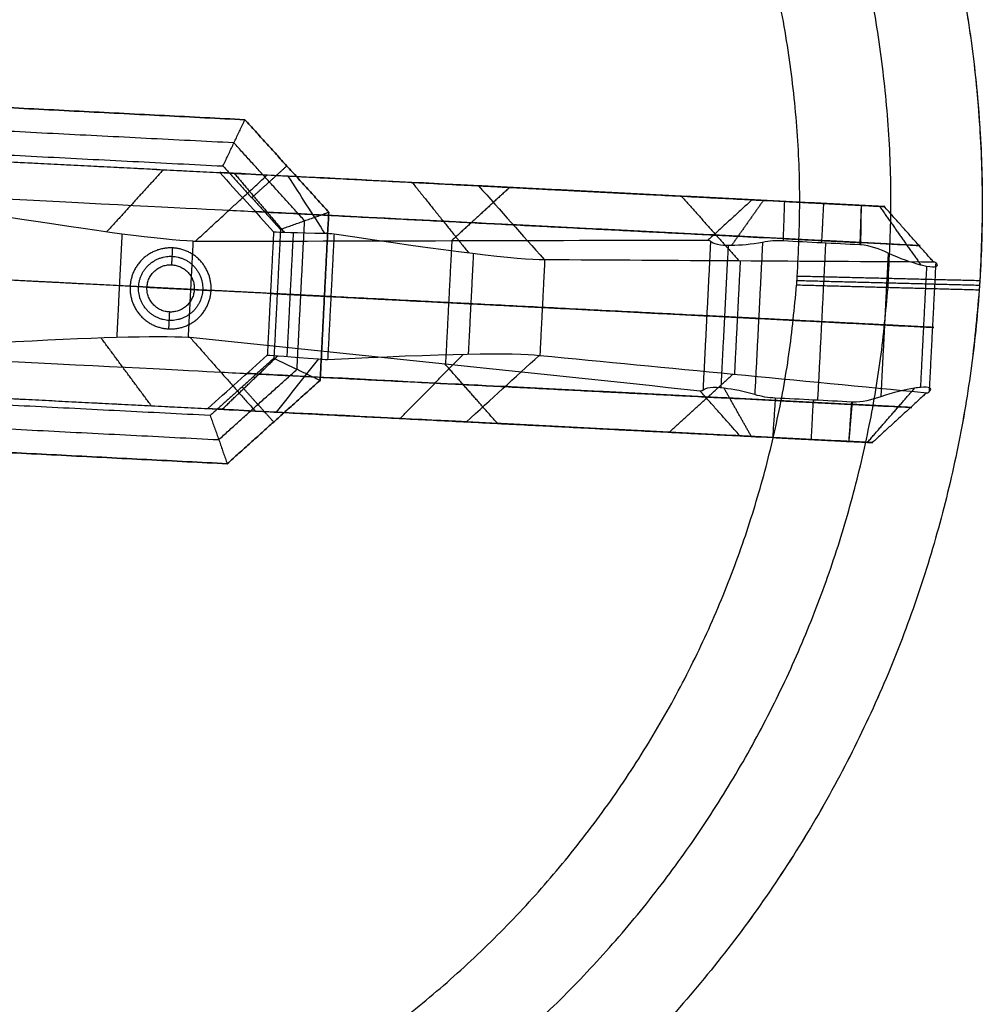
# Model space of a CAD drawing. Header units: millimetres. Extents: x 581 to 1437, y -333 to 1981.
# Tile 12 of 42: x 1295 to 1437, y -187 to -41. Entities that reach past the tile are written whole.
import ezdxf

# ---------------------------------------------------------------- set-up
doc = ezdxf.new("R2010")
doc.units = ezdxf.units.MM
doc.layers.add('Legs', color=7, linetype='Continuous', true_color=0x3fbf7f)
doc.layers.add('Tabletop', color=7, linetype='Continuous', true_color=0xcc9900)

msp = doc.modelspace()

# ---------------------------------------------------------------- linework, layer by layer
at = {"layer": 'Legs'}
for p, q in [((1358.85, -65.7, -1621.28), (1387.51, -67.16, -1621.28)), ((1362.06, -65.86, -1459.54), (1362.06, -65.86, -1637.62)), ((1357.06, -100.65, -1621.28), (1385.72, -102.12, -1621.28)), ((1360.28, -100.81, -1459.54), (1360.28, -100.81, -1637.62))]:
    msp.add_line(p, q, dxfattribs=at)
at = {"layer": 'Legs', "extrusion": (0.051131, 0.998692, 0)}
for centre, radius, start, end in [((-1235.35, -1503.96, 3.87), 100.09, 126.294, 167.4167), ((-1235.35, -1503.96, -1.63), 94.59, 128.7809, 167.3741), ((-1363.41, -1382.52, -1.63), 32.05, 316.739, 354.1643), ((-1235.35, -1503.96, -25.63), 94.59, 128.7809, 167.3741), ((-1363.41, -1382.52, -25.63), 32.05, 316.739, 354.1643), ((-1235.35, -1503.96, -31.13), 100.09, 126.294, 167.4167)]:
    msp.add_arc(centre, radius, start, end, dxfattribs=at)
at = {"layer": 'Legs', "extrusion": (0.051131, 0.998692, -8.67362e-19)}
for centre in [(-1363.41, -1382.52, 3.87), (-1363.41, -1382.52, -31.13)]:
    msp.add_arc(centre, 37.55, 316.5929, 355.0205, dxfattribs=at)
at = {"layer": 'Legs', "extrusion": (-0.051131, -0.998692, -3.46945e-18)}
for centre in [(1263.83, -1480.16, -3.87), (1263.83, -1480.16, 31.13)]:
    msp.add_arc(centre, 101.92, 9.5754, 44.8168, dxfattribs=at)
at = {"layer": 'Legs', "extrusion": (-0.051131, -0.998692, -2.1684e-19)}
msp.add_arc((1409.55, -1846.19, -3.87), 4.75, 189.6655, 271.8863, dxfattribs=at)
at = {"layer": 'Legs', "extrusion": (-0.051131, -0.998692, 0)}
for centre, radius, start, end in [((1263.83, -1480.16, 1.63), 107.42, 9.5586, 44.7883), ((1409.55, -1846.19, 1.63), 10.25, 190.0362, 271.3868), ((1263.83, -1480.16, 25.63), 107.42, 9.5586, 44.7883), ((1409.55, -1846.19, 25.63), 10.25, 190.0362, 271.3868), ((1409.55, -1846.19, 31.13), 4.75, 189.6655, 271.8863)]:
    msp.add_arc(centre, radius, start, end, dxfattribs=at)
at = {"layer": 'Legs'}
for points, degree in [([(1328.18, -56.11, -1378.78), (1280.6, -53.68, -1378.78), (1233.02, -51.24, -1378.78)], 2), ([(1233.02, -51.24, -1375.78), (1280.6, -53.68, -1375.78), (1328.18, -56.11, -1375.78)], 2), ([(1326.56, -59.54, -1382.28), (1274.6, -56.88, -1382.28), (1222.64, -54.22, -1382.28)], 2), ([(1324.93, -62.96, -1385.78), (1325.05, -62.7, -1385.52), (1325.3, -62.2, -1385), (1325.66, -61.44, -1384.23), (1326.02, -60.68, -1383.45), (1326.38, -59.92, -1382.67), (1326.74, -59.16, -1381.89), (1327.1, -58.4, -1381.12), (1327.46, -57.63, -1380.34), (1327.82, -56.87, -1379.56), (1328.06, -56.37, -1379.04), (1328.18, -56.11, -1378.78)], 3), ([(1340.59, -69.8, -1378.78), (1334.39, -62.96, -1378.78), (1328.18, -56.11, -1378.78)], 2), ([(1328.18, -56.11, -1378.78), (1328.18, -56.11, -1377.28), (1328.18, -56.11, -1375.78)], 2), ([(1328.18, -56.11, -1375.78), (1334.39, -62.96, -1375.78), (1340.59, -69.8, -1375.78)], 2), ([(1218.16, -57.49, -1385.78), (1271.55, -60.22, -1385.78), (1324.93, -62.96, -1385.78)], 2), ([(1337.02, -71.07, -1382.28), (1331.79, -65.3, -1382.28), (1326.56, -59.54, -1382.28)], 2), ([(1293.1, -62.33, -1385.78), (1308.79, -63.13, -1385.78), (1324.47, -63.93, -1385.78)], 2), ([(1316.12, -63.51, -1446.99), (1311.92, -68.12, -1449.73), (1307.71, -72.73, -1452.47)], 2), ([(1324.47, -63.93, -1385.78), (1327.12, -66.86, -1385.78), (1329.78, -69.79, -1385.78), (1332.43, -72.71, -1385.78)], 3), ([(1324.93, -62.96, -1385.78), (1329.19, -67.65, -1385.78), (1333.45, -72.35, -1385.78)], 2), ([(1326.6, -64.04, -1395.4), (1330.3, -68.41, -1393.97), (1334, -72.77, -1392.54)], 2), ([(1334.39, -62.96, -1378.78), (1331.79, -65.31, -1382.28), (1329.2, -67.66, -1385.78)], 2), ([(1334.39, -62.96, -1378.78), (1334.39, -62.96, -1377.28), (1334.39, -62.96, -1375.78)], 2), ([(1331.49, -64.29, -1482.16), (1367.36, -66.13, -1664.57), (1403.23, -67.97, -1846.98)], 2), ([(1340.03, -72.93, -1402.61), (1338.21, -70.1, -1404.51), (1336.4, -67.28, -1406.42), (1334.59, -64.45, -1408.32)], 3), ([(1352.93, -65.39, -1433.61), (1357.11, -70.6, -1431.33), (1361.29, -75.82, -1429.05)], 2), ([(1367.36, -66.13, -1664.57), (1363.05, -70.1, -1665.38), (1358.74, -74.06, -1666.19)], 2), ([(1422.81, -68.97, -1846.59), (1392.78, -67.43, -1654.9), (1362.75, -65.89, -1463.21)], 2), ([(1362.75, -65.89, -1463.21), (1365.99, -69.53, -1462.65), (1369.23, -73.16, -1462.1), (1372.46, -76.8, -1461.54)], 3), ([(1392.77, -67.43, -1654.87), (1397.03, -72.2, -1654.17), (1401.28, -76.97, -1653.46)], 2), ([(1404.91, -68.05, -1849.86), (1402.55, -71.4, -1852.55), (1400.18, -74.75, -1855.23)], 2), ([(1408.06, -68.21, -1850.93), (1413.72, -68.5, -1850.93), (1419.37, -68.79, -1850.93)], 2), ([(1413.8, -68.51, -1850.93), (1413.65, -71.43, -1853.86), (1413.5, -74.35, -1856.78)], 2), ([(1325.84, -69.51, -1483.29), (1361.69, -71.35, -1665.63), (1397.55, -73.18, -1847.97)], 2), ([(1333.45, -72.35, -1385.78), (1333.72, -72.25, -1385.52), (1334.25, -72.06, -1385), (1335.04, -71.78, -1384.23), (1335.83, -71.5, -1383.45), (1336.63, -71.22, -1382.67), (1337.42, -70.93, -1381.89), (1338.21, -70.65, -1381.12), (1339.01, -70.37, -1380.34), (1339.8, -70.08, -1379.56), (1340.33, -69.89, -1379.04), (1340.59, -69.8, -1378.78)], 3), ([(1339.32, -94.7, -1378.78), (1339.95, -82.25, -1378.78), (1340.59, -69.8, -1378.78)], 2), ([(1340.59, -69.8, -1375.78), (1339.95, -82.25, -1375.78), (1339.32, -94.7, -1375.78)], 2), ([(1340.59, -69.8, -1378.78), (1340.59, -69.8, -1377.28), (1340.59, -69.8, -1375.78)], 2), ([(1419.37, -68.79, -1850.93), (1419.33, -71.72, -1853.86), (1419.28, -74.65, -1856.78)], 2), ([(1419.37, -68.79, -1850.93), (1420.42, -68.85, -1850.9), (1422.46, -68.95, -1849.85), (1423.02, -68.98, -1847.62), (1422.81, -68.97, -1846.59)], 3), ([(1422.09, -68.93, -1849.56), (1425.15, -73.28, -1852.16), (1428.22, -77.63, -1854.76)], 2), ([(1320.5, -74.11, -1482.85), (1315.93, -73.92, -1464.14), (1306.29, -72.64, -1447.12), (1292.68, -70.47, -1433.66)], 3), ([(1335.9, -93.07, -1382.28), (1336.46, -82.07, -1382.28), (1337.02, -71.07, -1382.28)], 2), ([(1332.43, -72.71, -1385.78), (1331.96, -81.84, -1385.78), (1331.5, -90.97, -1385.78)], 2), ([(1332.43, -72.71, -1385.78), (1333.14, -72.75, -1392.05), (1335.8, -72.83, -1397.94), (1340.03, -72.93, -1402.61)], 3), ([(1333.45, -72.35, -1385.78), (1332.96, -81.89, -1385.78), (1332.47, -91.44, -1385.78)], 2), ([(1335.33, -72.81, -1395.68), (1334.86, -81.99, -1395.68), (1334.39, -91.17, -1395.68)], 2), ([(1427.93, -74.74, -1845.62), (1397.91, -73.2, -1653.98), (1367.89, -71.67, -1462.33)], 2), ([(1309.99, -73.03, -1456.31), (1309.6, -80.7, -1456.31), (1309.21, -88.36, -1456.31)], 2), ([(1320.5, -74.11, -1482.85), (1320.14, -81.24, -1482.85), (1319.77, -88.37, -1482.85)], 2), ([(1320.8, -74.16, -1484.29), (1320.7, -74.14, -1483.81), (1320.6, -74.13, -1483.33), (1320.5, -74.11, -1482.85)], 3), ([(1396.69, -73.97, -1848.12), (1371.39, -74.03, -1726.85), (1346.1, -74.1, -1605.57), (1320.8, -74.16, -1484.29)], 3), ([(1340.03, -72.93, -1402.61), (1340.46, -72.92, -1403.1), (1340.92, -72.94, -1403.56), (1341.38, -72.99, -1404.02)], 3), ([(1341.38, -72.99, -1404.02), (1340.91, -82.3, -1404.02), (1340.43, -91.61, -1404.02)], 2), ([(1341.38, -72.99, -1404.02), (1357.98, -75.55, -1419), (1368.98, -76.88, -1439.31), (1372.46, -76.8, -1461.54)], 3), ([(1358.8, -74.06, -1666.47), (1358.33, -83.19, -1666.47), (1357.86, -92.32, -1666.47)], 2), ([(1397.09, -74.11, -1850.08), (1396.53, -85.15, -1850.08), (1395.96, -96.18, -1850.08)], 2), ([(1397.09, -74.11, -1850.08), (1396.96, -74.01, -1849.43), (1396.83, -73.96, -1848.78), (1396.69, -73.97, -1848.12)], 3), ([(1404.78, -74.27, -1856.78), (1404.21, -85.54, -1856.78), (1403.63, -96.81, -1856.78)], 2), ([(1407.86, -74.06, -1856.78), (1406.82, -73.99, -1856.78), (1405.81, -74.06, -1856.78), (1404.78, -74.27, -1856.78)], 3), ([(1419.17, -74.64, -1856.78), (1415.4, -74.45, -1856.78), (1411.63, -74.26, -1856.78), (1407.86, -74.06, -1856.78)], 3), ([(1407.87, -73.71, -1856.43), (1413.53, -74, -1856.43), (1419.18, -74.29, -1856.43)], 2), ([(1317.37, -77.59, -1378.28), (1317.43, -76.34, -1377.03), (1317.5, -75.09, -1375.78)], 2), ([(1399.69, -74.74, -1854.83), (1399.15, -85.28, -1854.83), (1398.61, -95.82, -1854.83)], 2), ([(1414.11, -74.38, -1856.78), (1413.52, -86.02, -1856.78), (1412.92, -97.65, -1856.78)], 2), ([(1361.99, -75.9, -1430.34), (1361.61, -83.36, -1430.34), (1361.23, -90.82, -1430.34)], 2), ([(1372.55, -76.8, -1462.13), (1372.19, -83.9, -1462.13), (1371.83, -91, -1462.13)], 2), ([(1372.46, -76.8, -1461.54), (1372.49, -76.8, -1461.74), (1372.52, -76.8, -1461.93), (1372.55, -76.8, -1462.13)], 3), ([(1372.55, -76.8, -1462.13), (1391.73, -76.92, -1589.83), (1410.9, -77.03, -1717.53), (1430.08, -77.15, -1845.22)], 3), ([(1401.48, -76.98, -1654.8), (1401.05, -85.38, -1654.8), (1400.62, -93.78, -1654.8)], 2), ([(1423.37, -75.87, -1856.78), (1422.83, -86.49, -1856.78), (1422.28, -97.12, -1856.78)], 2), ([(1430.08, -77.15, -1845.22), (1430.19, -77.12, -1845.98), (1430.3, -77.18, -1846.73), (1430.41, -77.31, -1847.48)], 3), ([(1317.37, -77.59, -1385.78), (1317.37, -77.59, -1382.03), (1317.37, -77.59, -1378.28)], 2), ([(1429.05, -77.82, -1853.83), (1428.59, -86.79, -1853.83), (1428.14, -95.76, -1853.83)], 2), ([(1430.41, -77.31, -1847.48), (1429.92, -86.86, -1847.48), (1429.43, -96.4, -1847.48)], 2), ([(1311.2, -80.78, -1375.78), (1295.09, -79.95, -1375.78), (1278.99, -79.13, -1375.78)], 2), ([(1313.69, -80.91, -1378.28), (1312.45, -80.84, -1377.03), (1311.2, -80.78, -1375.78)], 2), ([(1313.69, -80.91, -1385.78), (1313.69, -80.91, -1382.03), (1313.69, -80.91, -1378.28)], 2), ([(1313.69, -80.91, -1385.78), (1317.19, -81.09, -1385.78), (1320.69, -81.26, -1385.78)], 2), ([(1396.53, -85.15, -1850.08), (1358.33, -83.19, -1666.47), (1320.14, -81.24, -1482.85)], 2), ([(1320.69, -81.26, -1378.28), (1321.93, -81.33, -1377.03), (1323.18, -81.39, -1375.78)], 2), ([(1320.69, -81.26, -1378.28), (1320.69, -81.26, -1382.03), (1320.69, -81.26, -1385.78)], 2), ([(1339.95, -82.25, -1375.78), (1331.57, -81.82, -1375.78), (1323.18, -81.39, -1375.78)], 2), ([(1332.96, -81.89, -1385.78), (1332.46, -81.87, -1385.78), (1331.96, -81.84, -1385.78)], 2), ([(1339.95, -82.25, -1378.78), (1336.46, -82.07, -1382.28), (1332.96, -81.89, -1385.78)], 2), ([(1339.95, -82.25, -1378.78), (1339.95, -82.25, -1377.28), (1339.95, -82.25, -1375.78)], 2), ([(1372.19, -83.9, -1462.13), (1401.05, -85.38, -1654.8), (1429.92, -86.86, -1847.48)], 2), ([(1317.01, -84.58, -1378.28), (1316.95, -85.83, -1377.03), (1316.88, -87.08, -1375.78)], 2), ([(1317.01, -84.58, -1385.78), (1317.01, -84.58, -1382.03), (1317.01, -84.58, -1378.28)], 2), ([(1422.83, -86.49, -1856.78), (1413.52, -86.02, -1856.78), (1404.21, -85.54, -1856.78)], 2), ([(1319.77, -88.37, -1482.85), (1315.21, -88.09, -1464.14), (1305.48, -88.38, -1447.12), (1291.73, -89.14, -1433.66)], 3), ([(1314.33, -98.46, -1446.99), (1310.62, -93.45, -1449.73), (1306.91, -88.43, -1452.47)], 2), ([(1320.07, -88.35, -1484.29), (1319.97, -88.35, -1483.81), (1319.87, -88.35, -1483.33), (1319.77, -88.37, -1482.85)], 3), ([(1395.55, -96.28, -1848.12), (1370.39, -93.64, -1726.85), (1345.23, -90.99, -1605.57), (1320.07, -88.35, -1484.29)], 3), ([(1322.68, -98.89, -1385.78), (1325.62, -96.25, -1385.78), (1328.56, -93.61, -1385.78), (1331.5, -90.97, -1385.78)], 3), ([(1332.47, -91.44, -1385.78), (1327.76, -95.67, -1385.78), (1323.04, -99.91, -1385.78)], 2), ([(1324.81, -99, -1395.4), (1328.94, -95.03, -1393.97), (1333.06, -91.07, -1392.54)], 2), ([(1331.5, -90.97, -1385.78), (1332.21, -91, -1392.05), (1334.86, -91.2, -1397.94), (1339.07, -91.53, -1402.61)], 3), ([(1332.47, -91.44, -1385.78), (1332.73, -91.56, -1385.52), (1333.24, -91.8, -1385), (1334, -92.16, -1384.23), (1334.76, -92.53, -1383.45), (1335.52, -92.89, -1382.67), (1336.28, -93.25, -1381.89), (1337.04, -93.61, -1381.12), (1337.8, -93.98, -1380.34), (1338.56, -94.34, -1379.56), (1339.06, -94.58, -1379.04), (1339.32, -94.7, -1378.78)], 3), ([(1339.07, -91.53, -1402.61), (1336.98, -94.16, -1404.51), (1334.89, -96.78, -1406.42), (1332.8, -99.41, -1408.32)], 3), ([(1339.07, -91.53, -1402.61), (1339.51, -91.58, -1403.1), (1339.96, -91.61, -1403.56), (1340.43, -91.61, -1404.02)], 3), ([(1340.43, -91.61, -1404.02), (1357.21, -90.75, -1419), (1368.28, -90.56, -1439.31), (1371.74, -91, -1461.54)], 3), ([(1351.14, -100.35, -1433.61), (1355.83, -95.59, -1431.33), (1360.52, -90.83, -1429.05)], 2), ([(1360.96, -100.85, -1463.21), (1364.55, -97.56, -1462.65), (1368.14, -94.28, -1462.1), (1371.74, -91, -1461.54)], 3), ([(1371.74, -91, -1461.54), (1371.77, -91, -1461.74), (1371.8, -91, -1461.93), (1371.83, -91, -1462.13)], 3), ([(1371.83, -91, -1462.13), (1390.91, -92.84, -1589.83), (1410, -94.69, -1717.53), (1429.08, -96.53, -1845.22)], 3), ([(1324.31, -103.48, -1382.28), (1330.1, -98.27, -1382.28), (1335.9, -93.07, -1382.28)], 2), ([(1365.57, -101.09, -1664.57), (1361.69, -96.7, -1665.38), (1357.81, -92.31, -1666.19)], 2), ([(1323.04, -99.91, -1385.78), (1269.65, -97.18, -1385.78), (1216.26, -94.44, -1385.78)], 2), ([(1324.61, -93.48, -1483.29), (1360.47, -95.32, -1665.63), (1396.32, -97.15, -1847.97)], 2), ([(1325.57, -107.05, -1378.78), (1332.44, -100.87, -1378.78), (1339.32, -94.7, -1378.78)], 2), ([(1339.32, -94.7, -1375.78), (1332.44, -100.87, -1375.78), (1325.57, -107.05, -1375.78)], 2), ([(1339.32, -94.7, -1378.78), (1339.32, -94.7, -1377.28), (1339.32, -94.7, -1375.78)], 2), ([(1390.98, -102.39, -1654.87), (1395.7, -98.07, -1654.17), (1400.42, -93.76, -1653.46)], 2), ([(1332.44, -100.87, -1378.78), (1330.11, -98.27, -1382.28), (1327.77, -95.67, -1385.78)], 2), ([(1426.71, -98.71, -1845.62), (1396.69, -97.17, -1653.98), (1366.66, -95.63, -1462.33)], 2), ([(1395.96, -96.18, -1850.08), (1395.82, -96.27, -1849.43), (1395.68, -96.31, -1848.78), (1395.55, -96.28, -1848.12)], 3), ([(1403.12, -103.01, -1849.86), (1401.11, -99.44, -1852.55), (1399.1, -95.87, -1855.23)], 2), ([(1420.3, -103.89, -1849.56), (1423.79, -99.87, -1852.16), (1427.29, -95.86, -1854.76)], 2), ([(1291.31, -97.28, -1385.78), (1307, -98.09, -1385.78), (1322.68, -98.89, -1385.78)], 2), ([(1406.67, -97.33, -1856.78), (1405.63, -97.3, -1856.78), (1404.63, -97.12, -1856.78), (1403.63, -96.81, -1856.78)], 3), ([(1406.65, -97.68, -1856.43), (1412.3, -97.97, -1856.43), (1417.95, -98.26, -1856.43)], 2), ([(1417.98, -97.91, -1856.78), (1414.21, -97.72, -1856.78), (1410.44, -97.52, -1856.78), (1406.67, -97.33, -1856.78)], 3), ([(1412.01, -103.46, -1850.93), (1412.16, -100.54, -1853.86), (1412.31, -97.62, -1856.78)], 2), ([(1220.4, -98.16, -1382.28), (1272.35, -100.82, -1382.28), (1324.31, -103.48, -1382.28)], 2), ([(1417.58, -103.75, -1850.93), (1417.84, -100.83, -1853.86), (1418.09, -97.91, -1856.78)], 2), ([(1323.04, -99.91, -1385.78), (1323.14, -100.17, -1385.52), (1323.32, -100.7, -1385), (1323.6, -101.5, -1384.23), (1323.89, -102.29, -1383.45), (1324.17, -103.08, -1382.67), (1324.45, -103.87, -1381.89), (1324.73, -104.67, -1381.12), (1325.01, -105.46, -1380.34), (1325.29, -106.25, -1379.56), (1325.48, -106.78, -1379.04), (1325.57, -107.05, -1378.78)], 3), ([(1329.7, -99.25, -1482.16), (1365.57, -101.09, -1664.57), (1401.44, -102.92, -1846.98)], 2), ([(1332.44, -100.87, -1378.78), (1332.44, -100.87, -1377.28), (1332.44, -100.87, -1375.78)], 2), ([(1421.02, -103.92, -1846.59), (1390.99, -102.39, -1654.9), (1360.96, -100.85, -1463.21)], 2), ([(1325.57, -107.05, -1375.78), (1278.03, -104.61, -1375.78), (1230.49, -102.18, -1375.78)], 2), ([(1230.49, -102.18, -1378.78), (1278.03, -104.61, -1378.78), (1325.57, -107.05, -1378.78)], 2), ([(1406.27, -103.17, -1850.93), (1411.93, -103.46, -1850.93), (1417.58, -103.75, -1850.93)], 2), ([(1417.58, -103.75, -1850.93), (1418.63, -103.8, -1850.9), (1420.67, -103.91, -1849.85), (1421.23, -103.93, -1847.62), (1421.02, -103.92, -1846.59)], 3), ([(1325.57, -107.05, -1378.78), (1325.57, -107.05, -1377.28), (1325.57, -107.05, -1375.78)], 2)]:
    msp.add_open_spline(points, degree=degree, dxfattribs=at)
for points, knots in [([(1320.8, -74.16, -1484.29), (1321.01, -73.96, -1484.25), (1321.64, -73.38, -1484.12), (1322.69, -72.41, -1483.91), (1323.95, -71.25, -1483.66), (1325.21, -70.09, -1483.41), (1326.46, -68.93, -1483.16), (1327.72, -67.77, -1482.91), (1328.98, -66.61, -1482.66), (1330.24, -65.45, -1482.41), (1331.07, -64.68, -1482.24), (1331.49, -64.29, -1482.16)], [-14.703043, -14.703043, -14.703043, -14.703043, -13.828412, -12.099857, -10.371303, -8.64275, -6.914198, -5.185647, -3.457097, -1.728548, 0, 0, 0, 0]), ([(1403.23, -67.97, -1846.98), (1402.81, -68.35, -1847.05), (1401.97, -69.13, -1847.2), (1400.71, -70.29, -1847.42), (1399.44, -71.44, -1847.64), (1398.18, -72.6, -1847.86), (1397.26, -73.45, -1848.02), (1396.77, -73.9, -1848.11), (1396.69, -73.97, -1848.12)], [0, 0, 0, 0, 1.728575, 3.457142, 5.185703, 6.914261, 8.642816, 8.953896, 8.953896, 8.953896, 8.953896]), ([(1407.86, -74.06, -1856.78), (1407.87, -73.74, -1856.46), (1407.9, -73.02, -1855.73), (1407.94, -71.88, -1854.6), (1407.98, -70.66, -1853.37), (1408.02, -69.44, -1852.15), (1408.05, -68.62, -1851.34), (1408.06, -68.21, -1850.93)], [-8.276516, -8.276516, -8.276516, -8.276516, -6.914428, -5.185835, -3.457235, -1.728625, 0, 0, 0, 0]), ([(1419.37, -68.79, -1850.93), (1419.36, -69.2, -1851.34), (1419.33, -70.02, -1852.15), (1419.29, -71.24, -1853.38), (1419.25, -72.46, -1854.6), (1419.21, -73.59, -1855.73), (1419.18, -74.32, -1856.46), (1419.17, -74.64, -1856.78)], [0, 0, 0, 0, 1.728625, 3.457227, 5.185816, 6.914394, 8.274866, 8.274866, 8.274866, 8.274866]), ([(1430.08, -77.15, -1845.22), (1429.93, -76.99, -1845.25), (1429.41, -76.4, -1845.35), (1428.5, -75.38, -1845.52), (1427.36, -74.1, -1845.73), (1426.22, -72.82, -1845.95), (1425.08, -71.53, -1846.16), (1423.94, -70.25, -1846.38), (1423.19, -69.4, -1846.52), (1422.81, -68.97, -1846.59)], [-11.030009, -11.030009, -11.030009, -11.030009, -10.372052, -8.643397, -6.914737, -5.186071, -3.457397, -1.728709, 0, 0, 0, 0]), ([(1404.78, -74.27, -1856.78), (1403.14, -74.57, -1856.75), (1401.53, -74.73, -1856.22), (1400.18, -74.75, -1855.23), (1398.49, -74.76, -1853.98), (1397.39, -74.54, -1852.12), (1397.09, -74.11, -1850.08)], [0, 0, 0, 0, 5.050105, 5.050105, 5.050105, 11.425519, 11.425519, 11.425519, 11.425519]), ([(1419.18, -74.29, -1856.43), (1419.22, -74.29, -1856.43), (1419.25, -74.29, -1856.43), (1419.29, -74.3, -1856.43), (1421.92, -74.43, -1856.36), (1427.02, -74.69, -1853.73), (1428.43, -74.76, -1848.18), (1427.93, -74.74, -1845.62)], [-0.169758, -0.169758, -0.169758, -0.169758, 0, 0, 0, 12.66442, 25.167733, 25.167733, 25.167733, 25.167733]), ([(1423.37, -75.87, -1856.78), (1422.09, -75.23, -1856.78), (1420.72, -74.76, -1856.78), (1419.28, -74.65, -1856.78), (1419.24, -74.65, -1856.78), (1419.2, -74.64, -1856.78), (1419.17, -74.64, -1856.78)], [0, 0, 0, 0, 4.322645, 4.322645, 4.322645, 4.436212, 4.436212, 4.436212, 4.436212]), ([(1430.41, -77.31, -1847.48), (1430.91, -77.91, -1849.65), (1430.44, -78.1, -1851.99), (1429.05, -77.82, -1853.83), (1428.8, -77.77, -1854.16), (1428.52, -77.71, -1854.47), (1428.22, -77.63, -1854.76), (1426.84, -77.28, -1856.06), (1425.1, -76.67, -1856.73), (1423.37, -75.87, -1856.78)], [0, 0, 0, 0, 7.020544, 7.020544, 7.020544, 8.289896, 8.289896, 8.289896, 14.086886, 14.086886, 14.086886, 14.086886]), ([(1320.07, -88.35, -1484.29), (1320.26, -88.56, -1484.25), (1320.83, -89.21, -1484.12), (1321.78, -90.28, -1483.91), (1322.91, -91.56, -1483.66), (1324.04, -92.84, -1483.41), (1325.17, -94.12, -1483.16), (1326.31, -95.4, -1482.91), (1327.44, -96.69, -1482.66), (1328.57, -97.97, -1482.41), (1329.33, -98.82, -1482.24), (1329.7, -99.25, -1482.16)], [-14.703043, -14.703043, -14.703043, -14.703043, -13.828412, -12.099857, -10.371303, -8.64275, -6.914198, -5.185647, -3.457097, -1.728548, 0, 0, 0, 0]), ([(1403.63, -96.81, -1856.78), (1402.03, -96.34, -1856.75), (1400.44, -96.02, -1856.22), (1399.1, -95.87, -1855.23), (1397.42, -95.68, -1853.98), (1396.3, -95.79, -1852.12), (1395.96, -96.18, -1850.08)], [0, 0, 0, 0, 5.050105, 5.050105, 5.050105, 11.425519, 11.425519, 11.425519, 11.425519]), ([(1429.43, -96.4, -1847.48), (1429.99, -95.86, -1849.65), (1429.55, -95.62, -1851.99), (1428.14, -95.76, -1853.83), (1427.88, -95.78, -1854.16), (1427.59, -95.82, -1854.47), (1427.29, -95.86, -1854.76), (1425.88, -96.07, -1856.06), (1424.09, -96.5, -1856.73), (1422.28, -97.12, -1856.78)], [0, 0, 0, 0, 7.020544, 7.020544, 7.020544, 8.289896, 8.289896, 8.289896, 14.086886, 14.086886, 14.086886, 14.086886]), ([(1401.44, -102.92, -1846.98), (1401.06, -102.49, -1847.05), (1400.31, -101.64, -1847.2), (1399.17, -100.36, -1847.42), (1398.03, -99.08, -1847.64), (1396.89, -97.79, -1847.86), (1396.06, -96.86, -1848.02), (1395.62, -96.36, -1848.11), (1395.55, -96.28, -1848.12)], [0, 0, 0, 0, 1.728575, 3.457142, 5.185703, 6.914261, 8.642816, 8.953896, 8.953896, 8.953896, 8.953896]), ([(1406.67, -97.33, -1856.78), (1406.65, -97.65, -1856.46), (1406.6, -98.38, -1855.73), (1406.52, -99.51, -1854.6), (1406.44, -100.73, -1853.37), (1406.36, -101.95, -1852.15), (1406.3, -102.76, -1851.34), (1406.27, -103.17, -1850.93)], [-8.276516, -8.276516, -8.276516, -8.276516, -6.914428, -5.185835, -3.457235, -1.728625, 0, 0, 0, 0]), ([(1422.28, -97.12, -1856.78), (1420.94, -97.62, -1856.78), (1419.53, -97.95, -1856.78), (1418.09, -97.91, -1856.78), (1418.05, -97.91, -1856.78), (1418.01, -97.91, -1856.78), (1417.98, -97.91, -1856.78)], [0, 0, 0, 0, 4.322645, 4.322645, 4.322645, 4.436212, 4.436212, 4.436212, 4.436212]), ([(1429.08, -96.53, -1845.22), (1428.92, -96.68, -1845.25), (1428.34, -97.21, -1845.35), (1427.34, -98.13, -1845.52), (1426.07, -99.29, -1845.73), (1424.81, -100.45, -1845.95), (1423.54, -101.61, -1846.16), (1422.28, -102.76, -1846.38), (1421.44, -103.54, -1846.52), (1421.02, -103.92, -1846.59)], [-11.030009, -11.030009, -11.030009, -11.030009, -10.372052, -8.643397, -6.914737, -5.186071, -3.457397, -1.728709, 0, 0, 0, 0]), ([(1429.08, -96.53, -1845.22), (1429.14, -96.55, -1845.58), (1429.19, -96.54, -1845.93), (1429.3, -96.51, -1846.68), (1429.37, -96.46, -1847.08), (1429.43, -96.4, -1847.48)], [0.346906, 0.346906, 0.346906, 0.346906, 1.41864, 1.41864, 2.635991, 2.635991, 2.635991, 2.635991]), ([(1417.58, -103.75, -1850.93), (1417.61, -103.34, -1851.34), (1417.67, -102.53, -1852.15), (1417.75, -101.31, -1853.38), (1417.83, -100.09, -1854.6), (1417.91, -98.96, -1855.73), (1417.95, -98.23, -1856.46), (1417.98, -97.91, -1856.78)], [0, 0, 0, 0, 1.728625, 3.457227, 5.185816, 6.914394, 8.274866, 8.274866, 8.274866, 8.274866]), ([(1417.95, -98.26, -1856.43), (1417.99, -98.26, -1856.43), (1418.02, -98.26, -1856.43), (1418.06, -98.27, -1856.43), (1420.69, -98.4, -1856.36), (1425.79, -98.66, -1853.73), (1427.2, -98.73, -1848.18), (1426.71, -98.71, -1845.62)], [-0.169758, -0.169758, -0.169758, -0.169758, 0, 0, 0, 12.66442, 25.167733, 25.167733, 25.167733, 25.167733])]:
    msp.add_open_spline(points, degree=3, knots=knots, dxfattribs=at)
for points, weights, knots in [([(1323.18, -81.39, -1375.78), (1322.88, -87.38, -1375.78), (1316.88, -87.08, -1375.78), (1310.89, -86.77, -1375.78), (1311.2, -80.78, -1375.78), (1311.5, -74.79, -1375.78), (1317.5, -75.09, -1375.78), (1323.49, -75.4, -1375.78), (1323.18, -81.39, -1375.78)], [1, 0.707106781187, 1, 0.707106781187, 1, 0.707106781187, 1, 0.707106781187, 1], [-37.698159, -37.698159, -37.698159, -28.27362, -28.27362, -18.84908, -18.84908, -9.42454, -9.42454, 0, 0, 0]), ([(1321.93, -81.33, -1377.03), (1322.18, -76.58, -1377.03), (1317.43, -76.34, -1377.03), (1312.69, -76.1, -1377.03), (1312.45, -80.84, -1377.03), (1312.2, -85.59, -1377.03), (1316.95, -85.83, -1377.03), (1321.69, -86.07, -1377.03), (1321.93, -81.33, -1377.03)], [1, 0.707106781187, 1, 0.707106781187, 1, 0.707106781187, 1, 0.707106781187, 1], [0, 0, 0, 9.42454, 9.42454, 18.84908, 18.84908, 28.27362, 28.27362, 37.698159, 37.698159, 37.698159]), ([(1320.69, -81.26, -1378.28), (1320.86, -77.77, -1378.28), (1317.37, -77.59, -1378.28), (1313.87, -77.41, -1378.28), (1313.69, -80.91, -1378.28), (1313.52, -84.4, -1378.28), (1317.01, -84.58, -1378.28), (1320.51, -84.76, -1378.28), (1320.69, -81.26, -1378.28)], [1, 0.707106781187, 1, 0.707106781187, 1, 0.707106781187, 1, 0.707106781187, 1], [0, 0, 0, 9.42454, 9.42454, 18.84908, 18.84908, 28.27362, 28.27362, 37.698159, 37.698159, 37.698159]), ([(1320.69, -81.26, -1385.78), (1320.86, -77.77, -1385.78), (1317.37, -77.59, -1385.78), (1313.87, -77.41, -1385.78), (1313.69, -80.91, -1385.78), (1313.52, -84.4, -1385.78), (1317.01, -84.58, -1385.78), (1320.51, -84.76, -1385.78), (1320.69, -81.26, -1385.78)], [1, 0.707106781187, 1, 0.707106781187, 1, 0.707106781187, 1, 0.707106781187, 1], [0, 0, 0, 5.497787, 5.497787, 10.995574, 10.995574, 16.493361, 16.493361, 21.991149, 21.991149, 21.991149]), ([(1429.92, -86.86, -1847.48), (1430.77, -86.9, -1850.97), (1428.59, -86.79, -1853.83), (1426.42, -86.68, -1856.68), (1422.83, -86.49, -1856.78)], [1, 0.902192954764, 1, 0.902192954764, 1], [517.538411, 517.538411, 517.538411, 524.244306, 524.244306, 530.950202, 530.950202, 530.950202])]:
    msp.add_rational_spline(points, weights, degree=2, knots=knots, dxfattribs=at)
for points, weights in [([(1320.14, -81.24, -1482.85), (1313.16, -80.88, -1454.28), (1292.21, -79.81, -1433.66)], [1, 0.96182393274, 1]), ([(1331.96, -81.84, -1385.78), (1333.18, -81.9, -1396.5), (1340.91, -82.3, -1404.02)], [1, 0.941577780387, 1]), ([(1340.91, -82.3, -1404.02), (1367, -83.64, -1427.44), (1372.19, -83.9, -1462.13)], [1, 0.940863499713, 1]), ([(1404.21, -85.54, -1856.78), (1397.56, -85.2, -1856.66), (1396.53, -85.15, -1850.08)], [1, 0.765968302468, 1])]:
    msp.add_rational_spline(points, weights, degree=2, dxfattribs=at)
at = {"layer": 'Tabletop'}
for points, weights, knots in [([(1423.41, -79.63, -1370.29), (1429.95, 17.49, -1370.23), (1348.18, 70.39, -1370.35), (1341.02, 75.19, -1370.32), (1333.62, 79.61, -1370.28), (1156.76, 183.67, -1370.28), (959.83, 241.33, -1370.28)], [0.998908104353, 0.856300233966, 0.987509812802, 0.992965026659, 0.999683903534, 0.992231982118, 1], [1378.722982, 1378.722982, 1378.722982, 1573.092635, 1573.092635, 1592.701115, 1592.701115, 2044.563844, 2044.563844, 2044.563844]), ([(1409.92, -79.3, -1375.78), (1416.52, 15.74, -1375.78), (1334.16, 63.62, -1375.78), (1326.79, 68.01, -1375.78), (1319.37, 72.32, -1375.78), (1147.24, 172.37, -1375.78), (956.17, 228.33, -1375.78)], [1, 0.849000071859, 1, 0.9996701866, 0.999367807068, 0.992399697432, 1], [1378.722982, 1378.722982, 1378.722982, 1573.092635, 1573.092635, 1592.701115, 1592.701115, 2044.563844, 2044.563844, 2044.563844]), ([(1347.86, 86.89, -1356.78), (1444.71, 30.47, -1356.78), (1436.84, -81.34, -1356.78), (1428.98, -193.16, -1356.78), (1325.18, -235.46, -1356.78)], [1, 0.848960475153, 1, 0.848960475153, 1], [-1504.188517, -1504.188517, -1504.188517, -1303.665963, -1303.665963, -1103.143409, -1103.143409, -1103.143409]), ([(1347.86, 86.89, -1360.78), (1444.71, 30.47, -1360.78), (1436.84, -81.34, -1360.78), (1428.98, -193.16, -1360.78), (1325.18, -235.46, -1360.78)], [1, 0.848960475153, 1, 0.848960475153, 1], [-1504.188517, -1504.188517, -1504.188517, -1303.665963, -1303.665963, -1103.143409, -1103.143409, -1103.143409]), ([(1296.61, -217.51, -1375.78), (1305.9, -214.02, -1375.78), (1315.14, -210.4, -1375.78), (1402.49, -174.69, -1375.78), (1409.83, -80.61, -1375.78)], [0.998729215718, 0.999338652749, 1, 0.850219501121, 0.997580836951], [1161.605509, 1161.605509, 1161.605509, 1184.353329, 1184.353329, 1377.153312, 1377.153312, 1377.153312]), ([(1310.9, -226.49, -1370.28), (1320.15, -222.75, -1370.32), (1329.16, -218.44, -1370.36), (1416.33, -177.12, -1370.23), (1423.35, -80.98, -1370.28)], [0.999364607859, 0.991699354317, 0.985742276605, 0.857559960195, 0.998790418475], [1161.605509, 1161.605509, 1161.605509, 1184.353329, 1184.353329, 1377.153312, 1377.153312, 1377.153312])]:
    msp.add_rational_spline(points, weights, degree=2, knots=knots, dxfattribs=at)
for points, weights, degree in [([(1347.86, 86.89, -1364.78), (1443.88, 30.95, -1364.78), (1436.94, -79.96, -1364.78)], [1, 0.85006038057, 0.997816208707], 2), ([(1409.83, -80.61, -1375.78), (1409.88, -79.96, -1375.78), (1409.92, -79.3, -1375.78)], [0.997580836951, 0.998780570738, 1], 2), ([(1436.89, -80.65, -1364.78), (1427.89, -80.42, -1368.45), (1418.88, -80.19, -1372.11), (1409.87, -79.96, -1375.78)], [0.998904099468, 0.998864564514, 0.99882502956, 0.998785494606], 3), ([(1436.94, -79.96, -1364.78), (1427.92, -79.74, -1368.45), (1418.91, -79.52, -1372.12), (1409.92, -79.3, -1375.78)], [0.997816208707, 0.998544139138, 0.999272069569, 1], 3), ([(1423.35, -80.98, -1370.28), (1423.39, -80.3, -1370.28), (1423.41, -79.63, -1370.29)], [0.998790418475, 0.99884033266, 0.998908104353], 2), ([(1436.94, -79.96, -1364.78), (1436.89, -80.65, -1364.78), (1436.84, -81.34, -1364.78)], [0.997816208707, 0.998900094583, 1], 2), ([(1436.84, -81.34, -1364.78), (1428.98, -193.16, -1364.78), (1325.18, -235.46, -1364.78)], [1, 0.848960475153, 1], 2), ([(1436.84, -81.34, -1364.78), (1427.85, -81.1, -1368.44), (1418.85, -80.85, -1372.11), (1409.83, -80.61, -1375.78)], [1, 0.999193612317, 0.998387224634, 0.997580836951], 3)]:
    msp.add_rational_spline(points, weights, degree=degree, dxfattribs=at)
msp.add_open_spline([(1436.84, -81.34, -1364.78), (1436.84, -81.34, -1360.78), (1436.84, -81.34, -1356.78)], degree=2, dxfattribs=at)

doc.saveas('drawing.dxf')
